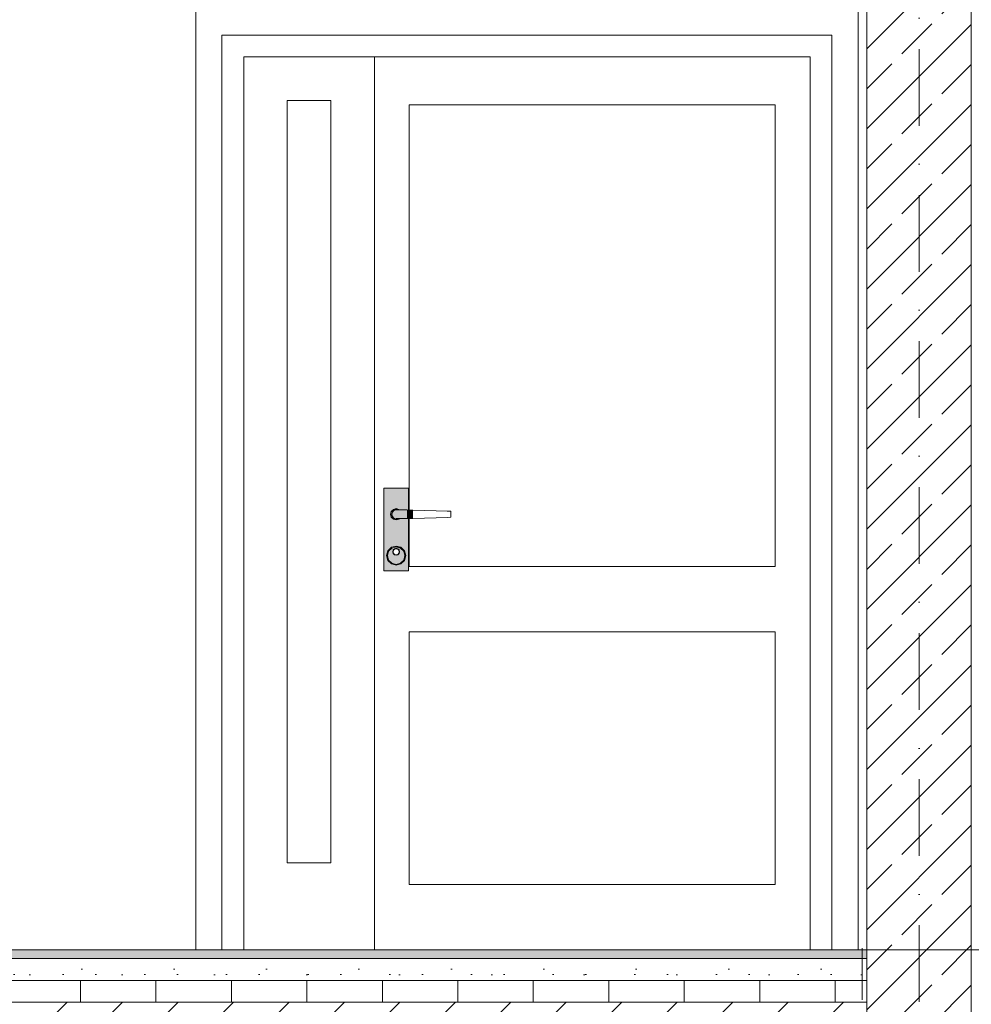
# Model space of a CAD drawing. Header units: millimetres. Extents: x -101298 to -58298, y 45839 to 66839.
# Tile 40 of 124: x -82412 to -80228, y 50444 to 52705. Entities that reach past the tile are written whole.
import ezdxf

# ---------------------------------------------------------------- set-up
doc = ezdxf.new("R2010")
doc.units = ezdxf.units.MM
doc.header["$MEASUREMENT"] = 0
doc.linetypes.add('Kropki i Kreski', pattern=[335.138881, 176.388884, -88.194442, 0, -70.555556])
doc.linetypes.add('Przerywana', pattern=[282.222223, 141.111112, -141.111112])
for name, color, linetype, lineweight in [('Nowe_Konstrukcja - Stropy_Nr_pióra__21', 7, 'Continuous', 20), ('Nowe_Konstrukcja - Stropy_Nr_pióra__3', 7, 'Continuous', 13), ('Nowe_Konstrukcja - Ściany zew_Nr_pióra__106', 252, 'Continuous', 13), ('Nowe_Konstrukcja - Ściany zew_Nr_pióra__18', 9, 'Continuous', 15), ('Nowe_Konstrukcja - Ściany zew_Nr_pióra__19', 255, 'Continuous', 0), ('Nowe_Konstrukcja - Ściany zew_Nr_pióra__21', 7, 'Continuous', 20), ('Nowe_Konstrukcja - Ściany zew_Nr_pióra__3', 7, 'Continuous', 13), ('Nowe_Osie_Nr_pióra__3', 7, 'Continuous', 13)]:
    doc.layers.add(name, color=color, linetype=linetype, lineweight=lineweight)
for name, color, linetype, lineweight, true_color in [('Nowe_Konstrukcja - Stropy_Nr_pióra__23', 7, 'Continuous', 13, 0x858585), ('Nowe_Konstrukcja - Ściany zew_Nr_pióra__142', 7, 'Continuous', 0, 0xe8e8e8), ('Nowe_Konstrukcja - Ściany zew_Nr_pióra__23', 7, 'Continuous', 13, 0x858585), ('Nowe_Konstrukcja - Ściany zew_Nr_pióra__62', 7, 'Continuous', 18, 0xaaaaaa)]:
    doc.layers.add(name, color=color, linetype=linetype, lineweight=lineweight, true_color=true_color)

msp = doc.modelspace()

# ---------------------------------------------------------------- hatches: boundary and pattern name
at = {"layer": 'Nowe_Konstrukcja - Stropy_Nr_pióra__23', "linetype": 'Continuous', "lineweight": 13, "true_color": 0x858585}
h = msp.add_hatch(dxfattribs=at)
h.set_pattern_fill('Beton_zbrojony_0001', color=252, style=0, pattern_type=2)
h.set_pattern_definition([(45, (0, 0), (-91.92388, 91.92388), []), (45, (-45.96, 45.96), (-91.92388, 91.92388), [97.5, -32.5])])
h.paths.add_polyline_path([(-80227.8, 53349.4), (-80467.8, 53349.4), (-80467.8, 49719.7), (-80227.8, 49719.7)])
at = {"layer": 'Nowe_Konstrukcja - Stropy_Nr_pióra__23', "linetype": 'Continuous', "lineweight": 0, "true_color": 0xe0e0e0}
msp.add_hatch(color=254, dxfattribs=at).paths.add_polyline_path([(-80467.8, 50569.4), (-82647.3, 50569.4), (-82647.3, 50549.4), (-80467.8, 50549.4)])
at = {"layer": 'Nowe_Konstrukcja - Stropy_Nr_pióra__23', "linetype": 'Continuous', "lineweight": 13, "true_color": 0x858585}
h = msp.add_hatch(dxfattribs=at)
h.set_pattern_fill('Beton_lekki_0001', color=252, style=0, pattern_type=2)
h.set_pattern_definition([(0, (0, 0), (0, 389.7114), [24.375, -200.625]), (0, (112.5, 194.86), (0, 389.7114), [24.375, -200.625]), (60, (0, 0), (-337.5, 194.8557), [24.375, -200.625]), (60, (225, 0), (-337.5, 194.8557), [24.375, -200.625]), (120, (24.37, 0), (337.5, 194.8557), [24.375, -200.625]), (120, (249.38, 0), (337.5, 194.8557), [24.375, -200.625]), (0, (0, 37.5), (0, 75), [0, -75, 0, -112.5]), (45, (37.5, 37.5), (-53.03301, 53.03301), [0, -56.25, 0, -93.75])])
h.paths.add_polyline_path([(-80467.8, 50549.4), (-82647.3, 50549.4), (-82647.3, 50499.4), (-80467.8, 50499.4)])
h = msp.add_hatch(dxfattribs=at)
h.set_pattern_fill('Styropian_0001', color=252, style=0, pattern_type=2)
h.set_pattern_definition([(90, (0, 0), (-173.20508, 0), [100, -200]), (90, (-86.6, 150), (-173.20508, 0), [100, -200]), (150, (-4e-14, 100), (86.60254, 150), [100, -200]), (150, (-173.2, 100), (86.60254, 150), [100, -200]), (210, (0, 0), (-86.60254, 150), [100, -200]), (210, (-173.2, -7e-14), (-86.60254, 150), [100, -200])])
h.paths.add_polyline_path([(-80467.8, 50499.4), (-82644.4, 50499.4), (-82644.4, 50449.4), (-80467.8, 50449.4)])
at = {"layer": 'Nowe_Konstrukcja - Ściany zew_Nr_pióra__106', "linetype": 'Continuous', "lineweight": 13}
for points in [[(-81567.8, 51474.4), (-81569.8, 51474.4), (-81566.8, 51463.4), (-81565.1, 51464.4)], [(-81541.7, 51486.9), (-81540.9, 51487.4), (-81543.8, 51490.3), (-81544.3, 51489.5)], [(-81565.1, 51464.4), (-81566.8, 51463.4), (-81558.8, 51455.3), (-81557.8, 51457.1)], [(-81557.8, 51457.1), (-81558.8, 51455.3), (-81547.8, 51452.4), (-81547.8, 51454.4)], [(-81547.8, 51454.4), (-81547.8, 51452.4), (-81536.8, 51455.3), (-81537.8, 51457.1)]]:
    msp.add_hatch(color=252, dxfattribs=at).paths.add_polyline_path(points)
at = {"layer": 'Nowe_Konstrukcja - Ściany zew_Nr_pióra__142', "linetype": 'Continuous', "lineweight": 0, "true_color": 0xe8e8e8}
msp.add_hatch(color=254, dxfattribs=at).paths.add_polyline_path([(-81527.8, 51474.4), (-81525.8, 51474.4), (-81528.7, 51485.4), (-81530.5, 51484.4)])
at = {"layer": 'Nowe_Konstrukcja - Ściany zew_Nr_pióra__18', "linetype": 'Continuous', "lineweight": 15}
h = msp.add_hatch(color=9, dxfattribs=at)
h.paths.add_polyline_path([(-81519.3, 51629.4), (-81576.3, 51629.4), (-81576.3, 51439.4), (-81519.3, 51439.4), (-81519.3, 51559.5), (-81522.8, 51559.4), (-81540, 51559.4), (-81541.3, 51558.1), (-81547.8, 51556.4), (-81554.3, 51558.1), (-81559.1, 51562.9), (-81560.8, 51569.4), (-81559.1, 51575.9), (-81554.3, 51580.7), (-81547.8, 51582.4), (-81541.3, 51580.7), (-81540, 51579.4), (-81522.8, 51579.4), (-81519.3, 51579.3)])
h.paths.add_polyline_path([(-81566.8, 51463.4), (-81569.8, 51474.4), (-81566.8, 51485.4), (-81558.8, 51493.5), (-81547.8, 51496.4), (-81536.8, 51493.5), (-81528.7, 51485.4), (-81525.8, 51474.4), (-81528.7, 51463.4), (-81536.8, 51455.3), (-81547.8, 51452.4), (-81558.8, 51455.3)], flags=0)
for points in [[(-81547.8, 51559.4), (-81522.8, 51559.4), (-81522.8, 51579.4), (-81547.8, 51579.4), (-81552.8, 51578.1), (-81556.5, 51574.4), (-81557.8, 51569.4), (-81556.5, 51564.4), (-81552.8, 51560.7)], [(-81522.8, 51579.4), (-81522.8, 51559.4), (-81509.4, 51559.8), (-81509.4, 51579)], [(-81530.5, 51464.4), (-81528.7, 51463.4), (-81525.8, 51474.4), (-81527.8, 51474.4)]]:
    msp.add_hatch(color=9, dxfattribs=at).paths.add_polyline_path(points)
h = msp.add_hatch(color=9, dxfattribs=at)
h.paths.add_polyline_path([(-81567.8, 51474.4), (-81565.1, 51464.4), (-81557.8, 51457.1), (-81547.8, 51454.4), (-81537.8, 51457.1), (-81530.5, 51464.4), (-81527.8, 51474.4), (-81530.5, 51484.4), (-81537.8, 51491.7), (-81547.8, 51494.4), (-81557.8, 51491.7), (-81565.1, 51484.4)])
h.paths.add_polyline_path([(-81555.8, 51483.4), (-81554.7, 51487.4), (-81551.8, 51490.3), (-81547.8, 51491.4), (-81543.8, 51490.3), (-81540.9, 51487.4), (-81539.8, 51483.4), (-81540.9, 51479.4), (-81543.8, 51476.5), (-81547.8, 51475.4), (-81551.8, 51476.5), (-81554.7, 51479.4)], flags=0)
at = {"layer": 'Nowe_Konstrukcja - Ściany zew_Nr_pióra__19', "linetype": 'Continuous', "lineweight": 0}
for points in [[(-81537.8, 51491.7), (-81536.8, 51493.5), (-81547.8, 51496.4), (-81547.8, 51494.4)], [(-81530.5, 51484.4), (-81528.7, 51485.4), (-81536.8, 51493.5), (-81537.8, 51491.7)]]:
    msp.add_hatch(color=255, dxfattribs=at).paths.add_polyline_path(points)
at = {"layer": 'Nowe_Konstrukcja - Ściany zew_Nr_pióra__23', "linetype": 'Continuous', "lineweight": 13, "true_color": 0x858585}
for points in [[(-81541.8, 51579.8), (-81541.3, 51580.7), (-81547.8, 51582.4), (-81547.8, 51581.4)], [(-81541.8, 51579.8), (-81541.4, 51579.4), (-81540, 51579.4), (-81541.3, 51580.7)], [(-81544.3, 51489.5), (-81543.8, 51490.3), (-81547.8, 51491.4), (-81547.8, 51490.4)], [(-81537.8, 51457.1), (-81536.8, 51455.3), (-81528.7, 51463.4), (-81530.5, 51464.4)]]:
    msp.add_hatch(color=252, dxfattribs=at).paths.add_polyline_path(points)
h = msp.add_hatch(dxfattribs=at)
h.set_pattern_fill('Bloczki_ceramiczne_0001', color=252, style=0, pattern_type=2)
h.set_pattern_definition([(45, (0, 0), (-63.63961, 63.63961), [])])
h.paths.add_polyline_path([(-80467.8, 50449.4), (-82647.3, 50449.4), (-82647.3, 50249.4), (-80467.8, 50249.4)])
at = {"layer": 'Nowe_Konstrukcja - Ściany zew_Nr_pióra__62', "linetype": 'Continuous', "lineweight": 18, "true_color": 0xaaaaaa}
msp.add_hatch(color=253, dxfattribs=at).paths.add_polyline_path([(-81557.8, 51491.7), (-81558.8, 51493.5), (-81566.8, 51485.4), (-81565.1, 51484.4)])

# ---------------------------------------------------------------- linework, layer by layer
at = {"layer": 'Nowe_Konstrukcja - Stropy_Nr_pióra__21', "color": 7, "linetype": 'Continuous', "lineweight": 20, "flags": 128}
msp.add_lwpolyline([(-80227.8, 53349.4), (-80467.8, 53349.4), (-80467.8, 49719.7), (-80227.8, 49719.7)], close=True, dxfattribs=at)
at = {"layer": 'Nowe_Konstrukcja - Stropy_Nr_pióra__3', "color": 7, "linetype": 'Continuous', "lineweight": 13}
for p, q in [((-82647.3, 50549.4), (-80467.8, 50549.4)), ((-82342.8, 50549.4), (-80467.8, 50549.4)), ((-82647.3, 50499.4), (-80467.8, 50499.4)), ((-82342.8, 50499.4), (-80467.8, 50499.4)), ((-82644.4, 50449.4), (-80467.8, 50449.4)), ((-82342.8, 50449.4), (-80467.8, 50449.4))]:
    msp.add_line(p, q, dxfattribs=at)
at = {"layer": 'Nowe_Konstrukcja - Ściany zew_Nr_pióra__21', "color": 7, "linetype": 'Continuous', "lineweight": 20}
for p, q in [((-80487.8, 50569.4), (-80467.8, 50569.4)), ((-80467.8, 50569.4), (-80227.8, 50569.4)), ((-80227.8, 50569.4), (-80207.8, 50569.4))]:
    msp.add_line(p, q, dxfattribs=at)
at = {"layer": 'Nowe_Konstrukcja - Ściany zew_Nr_pióra__21', "color": 7, "linetype": 'Przerywana', "lineweight": 20, "flags": 128}
msp.add_lwpolyline([(-80478.3, 50454.5), (-80478.3, 50573.6)], dxfattribs=at)
at = {"layer": 'Nowe_Konstrukcja - Ściany zew_Nr_pióra__3', "color": 7, "linetype": 'Continuous', "lineweight": 13}
for p, q in [((-80467.8, 49719.7), (-80467.8, 53349.4)), ((-82007.8, 53169.4), (-82007.8, 50569.4)), ((-80487.8, 50569.4), (-80487.8, 53169.4)), ((-81947.8, 52669.4), (-81947.8, 52619.4)), ((-80547.8, 52669.4), (-81947.8, 52669.4)), ((-80547.8, 52619.4), (-80547.8, 52669.4)), ((-81947.8, 52619.4), (-81947.8, 50569.4)), ((-81897.8, 52619.4), (-81897.8, 52519.4)), ((-81597.8, 52619.4), (-81897.8, 52619.4)), ((-81597.8, 52519.4), (-81597.8, 52619.4)), ((-81597.8, 52619.4), (-80597.8, 52619.4)), ((-80597.8, 52619.4), (-80597.8, 52509.4)), ((-80547.8, 50569.4), (-80547.8, 52619.4)), ((-81897.8, 52519.4), (-81897.8, 50769.4)), ((-81797.8, 52519.4), (-81697.8, 52519.4)), ((-81797.8, 50769.4), (-81797.8, 52519.4)), ((-81697.8, 52519.4), (-81697.8, 50769.4)), ((-81597.8, 52509.4), (-81597.8, 52519.4)), ((-81597.8, 50719.4), (-81597.8, 52509.4)), ((-81517.8, 52509.4), (-81517.8, 51579.3)), ((-80677.8, 52509.4), (-81517.8, 52509.4)), ((-80677.8, 51449.4), (-80677.8, 52509.4)), ((-80597.8, 52509.4), (-80597.8, 50719.4)), ((-81576.3, 51629.4), (-81519.3, 51629.4)), ((-81576.3, 51439.4), (-81576.3, 51629.4)), ((-81519.3, 51629.4), (-81519.3, 51579.3)), ((-81560.8, 51569.4), (-81559.1, 51575.9)), ((-81559.1, 51562.9), (-81560.8, 51569.4)), ((-81559.8, 51569.4), (-81558.2, 51575.4)), ((-81558.2, 51563.4), (-81559.8, 51569.4)), ((-81559.1, 51575.9), (-81554.3, 51580.7)), ((-81554.3, 51558.1), (-81559.1, 51562.9)), ((-81558.2, 51575.4), (-81553.8, 51579.8)), ((-81553.8, 51559), (-81558.2, 51563.4)), ((-81557.8, 51569.4), (-81556.5, 51574.4)), ((-81556.5, 51564.4), (-81557.8, 51569.4)), ((-81556.5, 51574.4), (-81552.8, 51578.1)), ((-81552.8, 51560.7), (-81556.5, 51564.4)), ((-81554.3, 51580.7), (-81547.8, 51582.4)), ((-81553.8, 51579.8), (-81547.8, 51581.4)), ((-81552.8, 51578.1), (-81547.8, 51579.4)), ((-81547.8, 51582.4), (-81541.3, 51580.7)), ((-81547.8, 51581.4), (-81541.8, 51579.8)), ((-81547.8, 51579.4), (-81522.8, 51579.4)), ((-81541.8, 51579.8), (-81541.4, 51579.4)), ((-81541.3, 51580.7), (-81540, 51579.4)), ((-81522.8, 51579.4), (-81509.4, 51579)), ((-81509.4, 51579), (-81482.7, 51578.2)), ((-81482.7, 51578.2), (-81456.3, 51577.4)), ((-81456.3, 51577.4), (-81430.4, 51576.7)), ((-81430.4, 51562.1), (-81456.3, 51561.4)), ((-81430.4, 51576.7), (-81422.3, 51576.4)), ((-81422.3, 51562.4), (-81430.4, 51562.1)), ((-81422.3, 51576.4), (-81422.3, 51562.4)), ((-81547.8, 51556.4), (-81554.3, 51558.1)), ((-81547.8, 51557.4), (-81553.8, 51559)), ((-81547.8, 51559.4), (-81552.8, 51560.7)), ((-81522.8, 51559.4), (-81547.8, 51559.4)), ((-81541.8, 51559), (-81547.8, 51557.4)), ((-81541.3, 51558.1), (-81547.8, 51556.4)), ((-81541.4, 51559.4), (-81541.8, 51559)), ((-81540, 51559.4), (-81541.3, 51558.1)), ((-81509.4, 51559.8), (-81522.8, 51559.4)), ((-81519.3, 51559.5), (-81519.3, 51439.4)), ((-81517.8, 51559.5), (-81517.8, 51449.4)), ((-81482.7, 51560.6), (-81509.4, 51559.8)), ((-81456.3, 51561.4), (-81482.7, 51560.6)), ((-81558.8, 51493.5), (-81547.8, 51496.4)), ((-81557.8, 51491.7), (-81547.8, 51494.4)), ((-81547.8, 51496.4), (-81536.8, 51493.5)), ((-81547.8, 51494.4), (-81537.8, 51491.7)), ((-81569.8, 51474.4), (-81566.8, 51485.4)), ((-81566.8, 51463.4), (-81569.8, 51474.4)), ((-81567.8, 51474.4), (-81565.1, 51484.4)), ((-81565.1, 51464.4), (-81567.8, 51474.4)), ((-81566.8, 51485.4), (-81558.8, 51493.5)), ((-81565.1, 51484.4), (-81557.8, 51491.7)), ((-81555.8, 51483.4), (-81554.7, 51487.4)), ((-81554.7, 51479.4), (-81555.8, 51483.4)), ((-81554.8, 51483.4), (-81553.9, 51486.9)), ((-81553.9, 51479.9), (-81554.8, 51483.4)), ((-81554.7, 51487.4), (-81551.8, 51490.3)), ((-81551.8, 51476.5), (-81554.7, 51479.4)), ((-81553.9, 51486.9), (-81551.3, 51489.5)), ((-81551.3, 51477.3), (-81553.9, 51479.9)), ((-81551.8, 51490.3), (-81547.8, 51491.4)), ((-81547.8, 51475.4), (-81551.8, 51476.5)), ((-81551.3, 51489.5), (-81547.8, 51490.4)), ((-81547.8, 51476.4), (-81551.3, 51477.3)), ((-81547.8, 51491.4), (-81543.8, 51490.3)), ((-81547.8, 51490.4), (-81544.3, 51489.5)), ((-81544.3, 51477.3), (-81547.8, 51476.4)), ((-81543.8, 51476.5), (-81547.8, 51475.4)), ((-81544.3, 51489.5), (-81541.7, 51486.9)), ((-81541.7, 51479.9), (-81544.3, 51477.3)), ((-81543.8, 51490.3), (-81540.9, 51487.4)), ((-81540.9, 51479.4), (-81543.8, 51476.5)), ((-81541.7, 51486.9), (-81540.8, 51483.4)), ((-81540.8, 51483.4), (-81541.7, 51479.9)), ((-81540.9, 51487.4), (-81539.8, 51483.4)), ((-81539.8, 51483.4), (-81540.9, 51479.4)), ((-81537.8, 51491.7), (-81530.5, 51484.4)), ((-81536.8, 51493.5), (-81528.7, 51485.4)), ((-81530.5, 51484.4), (-81527.8, 51474.4)), ((-81527.8, 51474.4), (-81530.5, 51464.4)), ((-81528.7, 51485.4), (-81525.8, 51474.4)), ((-81525.8, 51474.4), (-81528.7, 51463.4)), ((-81558.8, 51455.3), (-81566.8, 51463.4)), ((-81557.8, 51457.1), (-81565.1, 51464.4)), ((-81547.8, 51452.4), (-81558.8, 51455.3)), ((-81547.8, 51454.4), (-81557.8, 51457.1)), ((-81537.8, 51457.1), (-81547.8, 51454.4)), ((-81536.8, 51455.3), (-81547.8, 51452.4)), ((-81530.5, 51464.4), (-81537.8, 51457.1)), ((-81528.7, 51463.4), (-81536.8, 51455.3)), ((-81517.8, 51449.4), (-80677.8, 51449.4)), ((-81519.3, 51439.4), (-81576.3, 51439.4)), ((-81517.8, 51299.4), (-81517.8, 50719.4)), ((-80677.8, 51299.4), (-81517.8, 51299.4)), ((-80677.8, 50719.4), (-80677.8, 51299.4)), ((-81897.8, 50769.4), (-81897.8, 50569.4)), ((-81697.8, 50769.4), (-81797.8, 50769.4)), ((-81597.8, 50569.4), (-81597.8, 50719.4)), ((-81517.8, 50719.4), (-80677.8, 50719.4)), ((-80597.8, 50719.4), (-80597.8, 50569.4)), ((-82647.3, 50569.4), (-80467.8, 50569.4))]:
    msp.add_line(p, q, dxfattribs=at)
at = {"layer": 'Nowe_Osie_Nr_pióra__3', "color": 7, "linetype": 'Kropki i Kreski', "lineweight": 13}
msp.add_line((-80347.8, 65376.6), (-80347.8, 49698), dxfattribs=at)

doc.saveas('drawing.dxf')
